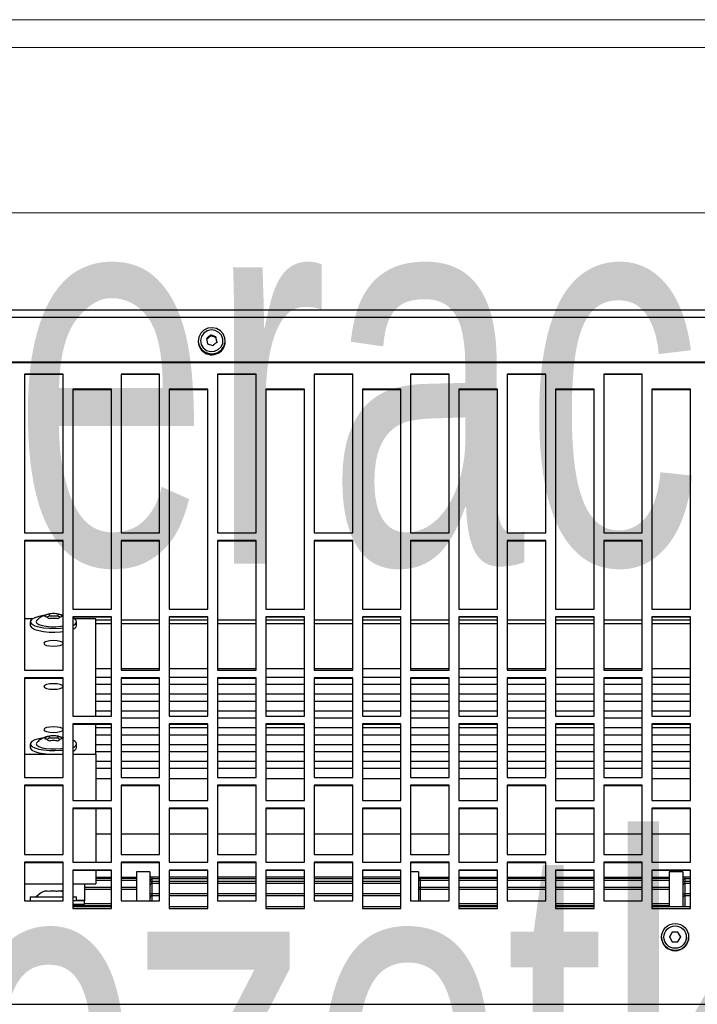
# Model space of a CAD drawing. Header units: millimetres. Extents: x -37728 to 44100, y 631619 to 691915.
# Tile 232 of 256: x 22836 to 23011, y 656957 to 657212. Entities that reach past the tile are written whole.
import ezdxf

# ---------------------------------------------------------------- set-up
doc = ezdxf.new("R2010")
doc.units = ezdxf.units.MM
doc.layers.add('_XREF', color=7, linetype='Continuous')
doc.layers.add('Sonniger opisy', color=255, linetype='Continuous')
for name, color, linetype, lineweight in [('I-FURN', 252, 'Continuous', 5), ('I-FURN-IDEN', 252, 'Continuous', 5), ('M-EQPM', 252, 'Continuous', 5)]:
    doc.layers.add(name, color=color, linetype=linetype, lineweight=lineweight)
doc.styles.add('Arial Narrow_1', font='ARIALN.TTF', dxfattribs={"width": 0.8, "height": 10})

# ---------------------------------------------------------------- blocks, each defined once
blk = doc.blocks.new('G200E poziom')
at = {"color": 7, "linetype": 'Continuous'}
for p, q in [((24033.737, 12703.151), (23833.537, 12703.151)), ((23953.687, 12701.415), (23953.687, 12701.411)), ((23953.965, 12701.533), (23953.892, 12701.408)), ((23953.892, 12701.412), (23953.965, 12701.287)), ((23953.892, 12701.408), (23953.965, 12701.283)), ((23954.181, 12701.408), (23954.109, 12701.533)), ((23954.109, 12701.287), (23954.181, 12701.412)), ((23954.109, 12701.283), (23954.181, 12701.408)), ((23954.387, 12701.411), (23954.387, 12701.415)), ((23953.965, 12701.283), (23953.965, 12701.287)), ((23953.965, 12701.287), (23954.109, 12701.287)), ((23954.109, 12701.283), (23954.109, 12701.287)), ((23954.637, 12700.676), (23953.637, 12700.676)), ((23953.637, 12700.676), (23953.637, 12699.676)), ((23954.637, 12699.676), (23954.637, 12700.676)), ((23957.137, 12700.676), (23956.137, 12700.676)), ((23956.137, 12700.676), (23956.137, 12699.676)), ((23957.137, 12699.676), (23957.137, 12700.676)), ((23959.637, 12700.676), (23958.637, 12700.676)), ((23958.637, 12700.676), (23958.637, 12699.676)), ((23959.637, 12699.676), (23959.637, 12700.676)), ((23962.137, 12700.676), (23961.137, 12700.676)), ((23961.137, 12700.676), (23961.137, 12699.676)), ((23962.137, 12699.676), (23962.137, 12700.676)), ((23964.637, 12700.676), (23963.637, 12700.676)), ((23963.637, 12700.676), (23963.637, 12699.676)), ((23964.637, 12699.676), (23964.637, 12700.676)), ((23967.137, 12700.676), (23966.137, 12700.676)), ((23966.137, 12700.676), (23966.137, 12699.676)), ((23967.137, 12699.676), (23967.137, 12700.676)), ((23969.637, 12700.676), (23968.637, 12700.676)), ((23968.637, 12700.676), (23968.637, 12699.676)), ((23969.637, 12699.676), (23969.637, 12700.676)), ((23954.637, 12700.621), (23953.637, 12700.621)), ((23953.837, 12699.721), (23953.837, 12700.621)), ((23954.187, 12699.721), (23954.187, 12700.621)), ((23954.187, 12700.553), (23954.637, 12700.553)), ((23954.887, 12700.476), (23954.887, 12699.476)), ((23955.887, 12700.476), (23954.887, 12700.476)), ((23955.887, 12699.476), (23955.887, 12700.476)), ((23957.137, 12700.621), (23956.137, 12700.621)), ((23956.137, 12700.553), (23957.137, 12700.553)), ((23957.387, 12700.476), (23957.387, 12699.476)), ((23958.387, 12700.476), (23957.387, 12700.476)), ((23958.387, 12699.476), (23958.387, 12700.476)), ((23959.637, 12700.621), (23958.637, 12700.621)), ((23958.637, 12700.553), (23959.637, 12700.553)), ((23959.887, 12700.476), (23959.887, 12699.476)), ((23960.887, 12700.476), (23959.887, 12700.476)), ((23960.687, 12699.721), (23960.687, 12700.472)), ((23960.887, 12699.476), (23960.887, 12700.476)), ((23962.137, 12700.621), (23961.137, 12700.621)), ((23962.387, 12700.476), (23962.387, 12699.476)), ((23963.387, 12700.476), (23962.387, 12700.476)), ((23963.387, 12699.476), (23963.387, 12700.476)), ((23964.637, 12700.621), (23963.637, 12700.621)), ((23964.887, 12700.476), (23964.887, 12699.476)), ((23965.887, 12700.476), (23964.887, 12700.476)), ((23965.887, 12699.476), (23965.887, 12700.476)), ((23967.137, 12700.621), (23966.137, 12700.621)), ((23967.387, 12700.476), (23967.387, 12699.476)), ((23968.387, 12700.476), (23967.387, 12700.476)), ((23967.637, 12699.721), (23967.637, 12700.476)), ((23967.987, 12699.721), (23967.987, 12700.476)), ((23968.387, 12699.476), (23968.387, 12700.476)), ((23969.637, 12700.621), (23968.637, 12700.621)), ((23968.637, 12700.553), (23969.337, 12700.553)), ((23969.337, 12700.571), (23969.337, 12700.471)), ((23969.337, 12700.571), (23969.637, 12700.571)), ((23969.337, 12700.471), (23969.637, 12700.471)), ((23969.337, 12700.465), (23969.337, 12700.471)), ((23969.337, 12700.03), (23969.337, 12700.465)), ((23969.537, 12700.471), (23969.537, 12700.371)), ((23969.637, 12700.371), (23969.537, 12700.371)), ((23969.887, 12700.476), (23969.887, 12699.476)), ((23970.887, 12700.476), (23969.887, 12700.476)), ((23969.908, 12700.371), (23969.887, 12700.371)), ((23970.737, 12700.371), (23969.908, 12700.371)), ((23970.737, 12700.371), (23970.737, 12700.471)), ((23970.887, 12699.476), (23970.887, 12700.476)), ((23953.637, 12700.295), (23953.787, 12700.295)), ((23954.187, 12700.129), (23954.637, 12700.129)), ((23954.887, 12700.129), (23955.887, 12700.129)), ((23956.137, 12700.129), (23957.137, 12700.129)), ((23957.387, 12700.129), (23958.387, 12700.129)), ((23958.637, 12700.129), (23959.637, 12700.129)), ((23959.887, 12700.129), (23960.637, 12700.129)), ((23961.137, 12700.295), (23962.137, 12700.295)), ((23962.387, 12700.295), (23963.387, 12700.295)), ((23963.637, 12700.295), (23964.637, 12700.295)), ((23964.887, 12700.295), (23965.887, 12700.295)), ((23966.137, 12700.295), (23967.137, 12700.295)), ((23967.387, 12700.295), (23967.587, 12700.295)), ((23967.987, 12700.129), (23968.387, 12700.129)), ((23968.637, 12700.129), (23969.337, 12700.129)), ((23969.908, 12700.224), (23969.934, 12700.216)), ((23953.637, 12699.977), (23953.787, 12699.977)), ((23954.187, 12699.899), (23954.637, 12699.899)), ((23954.187, 12699.868), (23954.637, 12699.868)), ((23954.887, 12699.899), (23955.887, 12699.899)), ((23954.887, 12699.868), (23955.887, 12699.868)), ((23956.137, 12699.899), (23957.137, 12699.899)), ((23956.137, 12699.868), (23957.137, 12699.868)), ((23957.387, 12699.899), (23958.387, 12699.899)), ((23957.387, 12699.868), (23958.387, 12699.868)), ((23958.637, 12699.899), (23959.637, 12699.899)), ((23958.637, 12699.868), (23959.637, 12699.868)), ((23959.887, 12699.899), (23960.637, 12699.899)), ((23959.887, 12699.868), (23960.637, 12699.868)), ((23961.137, 12699.977), (23962.137, 12699.977)), ((23962.387, 12699.977), (23963.387, 12699.977)), ((23963.637, 12699.977), (23964.637, 12699.977)), ((23964.887, 12699.977), (23965.887, 12699.977)), ((23966.137, 12699.977), (23967.137, 12699.977)), ((23967.387, 12699.977), (23967.587, 12699.977)), ((23967.987, 12699.899), (23968.387, 12699.899)), ((23967.987, 12699.868), (23968.387, 12699.868)), ((23968.637, 12699.899), (23969.037, 12699.899)), ((23968.637, 12699.868), (23969.037, 12699.868)), ((23969.037, 12699.69), (23969.037, 12700.03)), ((23969.637, 12700.03), (23969.037, 12700.03)), ((23970.887, 12700.03), (23969.887, 12700.03)), ((23953.637, 12699.857), (23953.787, 12699.857)), ((23953.637, 12699.69), (23954.637, 12699.69)), ((23953.637, 12699.676), (23954.637, 12699.676)), ((23953.837, 12699.721), (23954.187, 12699.721)), ((23956.137, 12699.69), (23957.137, 12699.69)), ((23956.137, 12699.676), (23957.137, 12699.676)), ((23958.637, 12699.69), (23959.637, 12699.69)), ((23958.637, 12699.676), (23959.637, 12699.676)), ((23960.687, 12699.721), (23960.887, 12699.721)), ((23961.137, 12699.857), (23962.137, 12699.857)), ((23961.137, 12699.69), (23962.137, 12699.69)), ((23961.137, 12699.676), (23962.137, 12699.676)), ((23962.387, 12699.857), (23963.387, 12699.857)), ((23963.637, 12699.857), (23964.637, 12699.857)), ((23963.637, 12699.69), (23964.637, 12699.69)), ((23963.637, 12699.676), (23964.637, 12699.676)), ((23964.887, 12699.857), (23965.887, 12699.857)), ((23966.137, 12699.857), (23967.137, 12699.857)), ((23966.137, 12699.69), (23967.137, 12699.69)), ((23966.137, 12699.676), (23967.137, 12699.676)), ((23967.387, 12699.857), (23967.587, 12699.857)), ((23967.637, 12699.721), (23967.987, 12699.721)), ((23968.637, 12699.69), (23969.637, 12699.69)), ((23968.637, 12699.676), (23969.637, 12699.676)), ((23954.637, 12699.476), (23953.637, 12699.476)), ((23953.637, 12699.476), (23953.637, 12698.078)), ((23954.637, 12698.078), (23954.637, 12699.476)), ((23954.887, 12699.49), (23955.887, 12699.49)), ((23954.887, 12699.476), (23955.887, 12699.476)), ((23957.137, 12699.476), (23956.137, 12699.476)), ((23956.137, 12699.476), (23956.137, 12698.078)), ((23957.137, 12698.078), (23957.137, 12699.476)), ((23957.387, 12699.49), (23958.387, 12699.49)), ((23957.387, 12699.476), (23958.387, 12699.476)), ((23959.637, 12699.476), (23958.637, 12699.476)), ((23958.637, 12699.476), (23958.637, 12698.078)), ((23959.637, 12698.078), (23959.637, 12699.476)), ((23959.887, 12699.49), (23960.887, 12699.49)), ((23959.887, 12699.476), (23960.887, 12699.476)), ((23962.137, 12699.476), (23961.137, 12699.476)), ((23961.137, 12699.476), (23961.137, 12698.078)), ((23962.137, 12698.078), (23962.137, 12699.476)), ((23962.387, 12699.49), (23963.387, 12699.49)), ((23962.387, 12699.476), (23963.387, 12699.476)), ((23964.637, 12699.476), (23963.637, 12699.476)), ((23963.637, 12699.476), (23963.637, 12698.078)), ((23964.637, 12698.078), (23964.637, 12699.476)), ((23964.887, 12699.49), (23965.887, 12699.49)), ((23964.887, 12699.476), (23965.887, 12699.476)), ((23967.137, 12699.476), (23966.137, 12699.476)), ((23966.137, 12699.476), (23966.137, 12698.078)), ((23967.137, 12698.078), (23967.137, 12699.476)), ((23967.387, 12699.49), (23968.387, 12699.49)), ((23967.387, 12699.476), (23968.387, 12699.476)), ((23969.637, 12699.476), (23968.637, 12699.476)), ((23968.637, 12699.476), (23968.637, 12698.078)), ((23969.037, 12698.093), (23969.037, 12699.476)), ((23969.637, 12698.078), (23969.637, 12699.476)), ((23969.887, 12699.49), (23970.887, 12699.49)), ((23969.887, 12699.476), (23970.887, 12699.476)), ((23954.887, 12699.276), (23954.887, 12697.481)), ((23955.887, 12699.276), (23954.887, 12699.276)), ((23955.887, 12697.481), (23955.887, 12699.276)), ((23957.387, 12699.276), (23957.387, 12697.481)), ((23958.387, 12699.276), (23957.387, 12699.276)), ((23958.387, 12697.481), (23958.387, 12699.276)), ((23959.887, 12699.276), (23959.887, 12697.481)), ((23960.887, 12699.276), (23959.887, 12699.276)), ((23960.887, 12697.481), (23960.887, 12699.276)), ((23962.387, 12699.276), (23962.387, 12697.481)), ((23963.387, 12699.276), (23962.387, 12699.276)), ((23963.387, 12697.481), (23963.387, 12699.276)), ((23964.887, 12699.276), (23964.887, 12697.481)), ((23965.887, 12699.276), (23964.887, 12699.276)), ((23965.887, 12697.481), (23965.887, 12699.276)), ((23967.387, 12699.276), (23967.387, 12697.481)), ((23968.387, 12699.276), (23967.387, 12699.276)), ((23968.387, 12697.481), (23968.387, 12699.276)), ((23969.887, 12699.276), (23969.887, 12697.481)), ((23970.887, 12699.276), (23969.887, 12699.276)), ((23970.887, 12697.481), (23970.887, 12699.276)), ((23954.637, 12698.74), (23953.637, 12698.74)), ((23955.887, 12698.74), (23954.887, 12698.74)), ((23957.137, 12698.74), (23956.137, 12698.74)), ((23958.387, 12698.74), (23957.387, 12698.74)), ((23959.637, 12698.74), (23958.637, 12698.74)), ((23960.887, 12698.74), (23959.887, 12698.74)), ((23962.137, 12698.74), (23961.137, 12698.74)), ((23963.387, 12698.74), (23962.387, 12698.74)), ((23964.637, 12698.74), (23963.637, 12698.74)), ((23965.887, 12698.74), (23964.887, 12698.74)), ((23967.137, 12698.74), (23966.137, 12698.74)), ((23968.387, 12698.74), (23967.387, 12698.74)), ((23969.037, 12698.74), (23968.637, 12698.74)), ((23953.637, 12698.093), (23954.637, 12698.093)), ((23953.637, 12698.078), (23954.637, 12698.078)), ((23956.137, 12698.093), (23957.137, 12698.093)), ((23956.137, 12698.078), (23957.137, 12698.078)), ((23958.637, 12698.093), (23959.637, 12698.093)), ((23958.637, 12698.078), (23959.637, 12698.078)), ((23961.137, 12698.093), (23962.137, 12698.093)), ((23961.137, 12698.078), (23962.137, 12698.078)), ((23963.637, 12698.093), (23964.637, 12698.093)), ((23963.637, 12698.078), (23964.637, 12698.078)), ((23966.137, 12698.093), (23967.137, 12698.093)), ((23966.137, 12698.078), (23967.137, 12698.078)), ((23968.637, 12698.093), (23969.637, 12698.093)), ((23968.637, 12698.078), (23969.637, 12698.078)), ((23954.637, 12697.879), (23953.637, 12697.879)), ((23953.637, 12697.879), (23953.637, 12695.89)), ((23954.637, 12695.89), (23954.637, 12697.879)), ((23957.137, 12697.879), (23956.137, 12697.879)), ((23956.137, 12697.879), (23956.137, 12695.89)), ((23957.137, 12695.89), (23957.137, 12697.879)), ((23959.637, 12697.879), (23958.637, 12697.879)), ((23958.637, 12697.879), (23958.637, 12695.89)), ((23959.637, 12695.89), (23959.637, 12697.879)), ((23962.137, 12697.879), (23961.137, 12697.879)), ((23961.137, 12697.879), (23961.137, 12695.89)), ((23962.137, 12695.89), (23962.137, 12697.879)), ((23964.637, 12697.879), (23963.637, 12697.879)), ((23963.637, 12697.879), (23963.637, 12695.89)), ((23964.637, 12695.89), (23964.637, 12697.879)), ((23967.137, 12697.879), (23966.137, 12697.879)), ((23966.137, 12697.879), (23966.137, 12695.89)), ((23967.137, 12695.89), (23967.137, 12697.879)), ((23969.637, 12697.879), (23968.637, 12697.879)), ((23968.637, 12697.879), (23968.637, 12695.89)), ((23969.037, 12696.681), (23969.037, 12697.879)), ((23969.637, 12695.89), (23969.637, 12697.879)), ((23954.887, 12697.495), (23955.887, 12697.495)), ((23954.887, 12697.481), (23955.887, 12697.481)), ((23957.387, 12697.495), (23958.387, 12697.495)), ((23957.387, 12697.481), (23958.387, 12697.481)), ((23959.887, 12697.495), (23960.887, 12697.495)), ((23959.887, 12697.481), (23960.887, 12697.481)), ((23962.387, 12697.495), (23963.387, 12697.495)), ((23962.387, 12697.481), (23963.387, 12697.481)), ((23964.887, 12697.495), (23965.887, 12697.495)), ((23964.887, 12697.481), (23965.887, 12697.481)), ((23967.387, 12697.495), (23968.387, 12697.495)), ((23967.387, 12697.481), (23968.387, 12697.481)), ((23969.887, 12697.495), (23970.887, 12697.495)), ((23969.887, 12697.481), (23970.887, 12697.481)), ((23954.637, 12697.304), (23953.637, 12697.304)), ((23954.887, 12697.282), (23954.887, 12694.7)), ((23955.887, 12697.282), (23954.887, 12697.282)), ((23955.887, 12694.7), (23955.887, 12697.282)), ((23957.137, 12697.304), (23956.137, 12697.304)), ((23957.387, 12697.282), (23957.387, 12694.7)), ((23958.387, 12697.282), (23957.387, 12697.282)), ((23958.387, 12694.7), (23958.387, 12697.282)), ((23959.637, 12697.304), (23958.637, 12697.304)), ((23959.887, 12697.282), (23959.887, 12694.7)), ((23960.887, 12697.282), (23959.887, 12697.282)), ((23960.887, 12694.7), (23960.887, 12697.282)), ((23962.137, 12697.304), (23961.137, 12697.304)), ((23962.387, 12697.282), (23962.387, 12694.7)), ((23963.387, 12697.282), (23962.387, 12697.282)), ((23963.387, 12694.7), (23963.387, 12697.282)), ((23964.637, 12697.304), (23963.637, 12697.304)), ((23964.887, 12697.282), (23964.887, 12694.7)), ((23965.887, 12697.282), (23964.887, 12697.282)), ((23965.887, 12694.7), (23965.887, 12697.282)), ((23967.137, 12697.304), (23966.137, 12697.304)), ((23967.387, 12697.282), (23967.387, 12694.7)), ((23968.387, 12697.282), (23967.387, 12697.282)), ((23968.387, 12694.7), (23968.387, 12697.282)), ((23969.037, 12697.304), (23968.637, 12697.304)), ((23969.887, 12697.282), (23969.887, 12694.7)), ((23970.887, 12697.282), (23969.887, 12697.282)), ((23970.887, 12694.7), (23970.887, 12697.282)), ((23954.637, 12697.043), (23953.637, 12697.043)), ((23953.637, 12696.869), (23954.637, 12696.869)), ((23955.887, 12697.043), (23954.887, 12697.043)), ((23954.887, 12696.869), (23955.887, 12696.869)), ((23957.137, 12697.043), (23956.137, 12697.043)), ((23956.137, 12696.869), (23957.137, 12696.869)), ((23958.387, 12697.043), (23957.387, 12697.043)), ((23957.387, 12696.869), (23958.387, 12696.869)), ((23959.637, 12697.043), (23958.637, 12697.043)), ((23958.637, 12696.869), (23959.637, 12696.869)), ((23960.887, 12697.043), (23959.887, 12697.043)), ((23959.887, 12696.869), (23960.887, 12696.869)), ((23962.137, 12697.043), (23961.137, 12697.043)), ((23961.137, 12696.869), (23962.137, 12696.869)), ((23963.387, 12697.043), (23962.387, 12697.043)), ((23962.387, 12696.869), (23963.387, 12696.869)), ((23964.637, 12697.043), (23963.637, 12697.043)), ((23963.637, 12696.869), (23964.637, 12696.869)), ((23965.887, 12697.043), (23964.887, 12697.043)), ((23964.887, 12696.869), (23965.887, 12696.869)), ((23967.137, 12697.043), (23966.137, 12697.043)), ((23966.137, 12696.869), (23967.137, 12696.869)), ((23968.387, 12697.043), (23967.387, 12697.043)), ((23967.387, 12696.869), (23968.387, 12696.869)), ((23969.037, 12697.043), (23968.637, 12697.043)), ((23968.637, 12696.869), (23969.037, 12696.869)), ((23954.637, 12696.608), (23953.637, 12696.608)), ((23955.887, 12696.608), (23954.887, 12696.608)), ((23957.137, 12696.608), (23956.137, 12696.608)), ((23958.387, 12696.608), (23957.387, 12696.608)), ((23959.637, 12696.608), (23958.637, 12696.608)), ((23960.887, 12696.608), (23959.887, 12696.608)), ((23962.137, 12696.608), (23961.137, 12696.608)), ((23963.387, 12696.608), (23962.387, 12696.608)), ((23964.637, 12696.608), (23963.637, 12696.608)), ((23965.887, 12696.608), (23964.887, 12696.608)), ((23967.137, 12696.608), (23966.137, 12696.608)), ((23968.387, 12696.608), (23967.387, 12696.608)), ((23969.037, 12696.608), (23968.637, 12696.608)), ((23969.637, 12696.681), (23969.037, 12696.681)), ((23969.037, 12696.681), (23969.037, 12695.905)), ((23970.887, 12696.681), (23969.887, 12696.681)), ((23953.637, 12696.434), (23954.637, 12696.434)), ((23954.887, 12696.434), (23955.887, 12696.434)), ((23956.137, 12696.434), (23957.137, 12696.434)), ((23957.387, 12696.434), (23958.387, 12696.434)), ((23958.637, 12696.434), (23959.637, 12696.434)), ((23959.887, 12696.434), (23960.887, 12696.434)), ((23961.137, 12696.434), (23962.137, 12696.434)), ((23962.387, 12696.434), (23963.387, 12696.434)), ((23963.637, 12696.434), (23964.637, 12696.434)), ((23964.887, 12696.434), (23965.887, 12696.434)), ((23966.137, 12696.434), (23967.137, 12696.434)), ((23967.387, 12696.434), (23968.387, 12696.434)), ((23968.637, 12696.434), (23969.037, 12696.434)), ((23969.537, 12696.507), (23969.537, 12696.411)), ((23969.965, 12696.295), (23970.021, 12696.267)), ((23970.252, 12696.267), (23970.308, 12696.295)), ((23970.737, 12696.411), (23970.737, 12696.507)), ((23954.637, 12696.173), (23953.637, 12696.173)), ((23955.887, 12696.173), (23954.887, 12696.173)), ((23957.137, 12696.173), (23956.137, 12696.173)), ((23958.387, 12696.173), (23957.387, 12696.173)), ((23959.637, 12696.173), (23958.637, 12696.173)), ((23960.887, 12696.173), (23959.887, 12696.173)), ((23962.137, 12696.173), (23961.137, 12696.173)), ((23963.387, 12696.173), (23962.387, 12696.173)), ((23964.637, 12696.173), (23963.637, 12696.173)), ((23965.887, 12696.173), (23964.887, 12696.173)), ((23967.137, 12696.173), (23966.137, 12696.173)), ((23968.387, 12696.173), (23967.387, 12696.173)), ((23969.037, 12696.173), (23968.637, 12696.173)), ((23970.021, 12696.267), (23970.252, 12696.267)), ((23970.021, 12696.212), (23970.021, 12696.267)), ((23970.252, 12696.212), (23970.252, 12696.267)), ((23953.637, 12695.999), (23954.637, 12695.999)), ((23953.637, 12695.905), (23954.637, 12695.905)), ((23953.637, 12695.89), (23954.637, 12695.89)), ((23954.887, 12695.999), (23955.887, 12695.999)), ((23956.137, 12695.999), (23957.137, 12695.999)), ((23956.137, 12695.905), (23957.137, 12695.905)), ((23956.137, 12695.89), (23957.137, 12695.89)), ((23957.387, 12695.999), (23958.387, 12695.999)), ((23958.637, 12695.999), (23959.637, 12695.999)), ((23958.637, 12695.905), (23959.637, 12695.905)), ((23958.637, 12695.89), (23959.637, 12695.89)), ((23959.887, 12695.999), (23960.887, 12695.999)), ((23961.137, 12695.999), (23962.137, 12695.999)), ((23961.137, 12695.905), (23962.137, 12695.905)), ((23961.137, 12695.89), (23962.137, 12695.89)), ((23962.387, 12695.999), (23963.387, 12695.999)), ((23963.637, 12695.999), (23964.637, 12695.999)), ((23963.637, 12695.905), (23964.637, 12695.905)), ((23963.637, 12695.89), (23964.637, 12695.89)), ((23964.887, 12695.999), (23965.887, 12695.999)), ((23966.137, 12695.999), (23967.137, 12695.999)), ((23966.137, 12695.905), (23967.137, 12695.905)), ((23966.137, 12695.89), (23967.137, 12695.89)), ((23967.387, 12695.999), (23968.387, 12695.999)), ((23968.637, 12695.999), (23969.037, 12695.999)), ((23968.637, 12695.905), (23969.637, 12695.905)), ((23968.637, 12695.89), (23969.637, 12695.89)), ((23954.637, 12695.692), (23953.637, 12695.692)), ((23953.637, 12695.692), (23953.637, 12693.118)), ((23953.637, 12695.563), (23954.637, 12695.563)), ((23954.637, 12693.118), (23954.637, 12695.692)), ((23955.887, 12695.737), (23954.887, 12695.737)), ((23954.887, 12695.563), (23955.887, 12695.563)), ((23957.137, 12695.692), (23956.137, 12695.692)), ((23956.137, 12695.692), (23956.137, 12693.118)), ((23956.137, 12695.563), (23957.137, 12695.563)), ((23957.137, 12693.118), (23957.137, 12695.692)), ((23958.387, 12695.737), (23957.387, 12695.737)), ((23957.387, 12695.563), (23958.387, 12695.563)), ((23959.637, 12695.692), (23958.637, 12695.692)), ((23958.637, 12695.692), (23958.637, 12693.118)), ((23958.637, 12695.563), (23959.637, 12695.563)), ((23959.637, 12693.118), (23959.637, 12695.692)), ((23960.887, 12695.737), (23959.887, 12695.737)), ((23959.887, 12695.563), (23960.887, 12695.563)), ((23962.137, 12695.692), (23961.137, 12695.692)), ((23961.137, 12695.692), (23961.137, 12693.118)), ((23961.137, 12695.563), (23962.137, 12695.563)), ((23962.137, 12693.118), (23962.137, 12695.692)), ((23963.387, 12695.737), (23962.387, 12695.737)), ((23962.387, 12695.563), (23963.387, 12695.563)), ((23964.637, 12695.692), (23963.637, 12695.692)), ((23963.637, 12695.692), (23963.637, 12693.118)), ((23963.637, 12695.563), (23964.637, 12695.563)), ((23964.637, 12693.118), (23964.637, 12695.692)), ((23965.887, 12695.737), (23964.887, 12695.737)), ((23964.887, 12695.563), (23965.887, 12695.563)), ((23967.137, 12695.692), (23966.137, 12695.692)), ((23966.137, 12695.692), (23966.137, 12693.118)), ((23966.137, 12695.563), (23967.137, 12695.563)), ((23967.137, 12693.118), (23967.137, 12695.692)), ((23968.387, 12695.737), (23967.387, 12695.737)), ((23967.387, 12695.563), (23968.387, 12695.563)), ((23969.637, 12695.692), (23968.637, 12695.692)), ((23968.637, 12695.692), (23968.637, 12693.118)), ((23968.637, 12695.563), (23969.037, 12695.563)), ((23969.037, 12695.692), (23969.037, 12693.17)), ((23969.637, 12693.118), (23969.637, 12695.692)), ((23954.637, 12695.302), (23953.637, 12695.302)), ((23955.887, 12695.302), (23954.887, 12695.302)), ((23957.137, 12695.302), (23956.137, 12695.302)), ((23958.387, 12695.302), (23957.387, 12695.302)), ((23959.637, 12695.302), (23958.637, 12695.302)), ((23960.887, 12695.302), (23959.887, 12695.302)), ((23962.137, 12695.302), (23961.137, 12695.302)), ((23963.387, 12695.302), (23962.387, 12695.302)), ((23964.637, 12695.302), (23963.637, 12695.302)), ((23965.887, 12695.302), (23964.887, 12695.302)), ((23967.137, 12695.302), (23966.137, 12695.302)), ((23968.387, 12695.302), (23967.387, 12695.302)), ((23969.037, 12695.302), (23968.637, 12695.302)), ((23953.637, 12695.128), (23954.637, 12695.128)), ((23954.887, 12695.128), (23955.887, 12695.128)), ((23956.137, 12695.128), (23957.137, 12695.128)), ((23957.387, 12695.128), (23958.387, 12695.128)), ((23958.637, 12695.128), (23959.637, 12695.128)), ((23959.887, 12695.128), (23960.887, 12695.128)), ((23961.137, 12695.128), (23962.137, 12695.128)), ((23962.387, 12695.128), (23963.387, 12695.128)), ((23963.637, 12695.128), (23964.637, 12695.128)), ((23964.887, 12695.128), (23965.887, 12695.128)), ((23966.137, 12695.128), (23967.137, 12695.128)), ((23967.387, 12695.128), (23968.387, 12695.128)), ((23968.637, 12695.128), (23969.037, 12695.128)), ((23954.637, 12694.867), (23953.637, 12694.867)), ((23955.887, 12694.867), (23954.887, 12694.867)), ((23957.137, 12694.867), (23956.137, 12694.867)), ((23958.387, 12694.867), (23957.387, 12694.867)), ((23959.637, 12694.867), (23958.637, 12694.867)), ((23960.887, 12694.867), (23959.887, 12694.867)), ((23962.137, 12694.867), (23961.137, 12694.867)), ((23963.387, 12694.867), (23962.387, 12694.867)), ((23964.637, 12694.867), (23963.637, 12694.867)), ((23965.887, 12694.867), (23964.887, 12694.867)), ((23967.137, 12694.867), (23966.137, 12694.867)), ((23968.387, 12694.867), (23967.387, 12694.867)), ((23969.037, 12694.867), (23968.637, 12694.867)), ((23953.637, 12694.693), (23954.637, 12694.693)), ((23954.887, 12694.715), (23955.887, 12694.715)), ((23954.887, 12694.7), (23955.887, 12694.7)), ((23956.137, 12694.693), (23957.137, 12694.693)), ((23957.387, 12694.715), (23958.387, 12694.715)), ((23957.387, 12694.7), (23958.387, 12694.7)), ((23958.637, 12694.693), (23959.637, 12694.693)), ((23959.887, 12694.715), (23960.887, 12694.715)), ((23959.887, 12694.7), (23960.887, 12694.7)), ((23961.137, 12694.693), (23962.137, 12694.693)), ((23962.387, 12694.715), (23963.387, 12694.715)), ((23962.387, 12694.7), (23963.387, 12694.7)), ((23963.637, 12694.693), (23964.637, 12694.693)), ((23964.887, 12694.715), (23965.887, 12694.715)), ((23964.887, 12694.7), (23965.887, 12694.7)), ((23966.137, 12694.693), (23967.137, 12694.693)), ((23967.387, 12694.715), (23968.387, 12694.715)), ((23967.387, 12694.7), (23968.387, 12694.7)), ((23968.637, 12694.693), (23969.037, 12694.693)), ((23969.887, 12694.715), (23970.887, 12694.715)), ((23969.887, 12694.7), (23970.887, 12694.7)), ((23954.637, 12694.461), (23953.637, 12694.461)), ((23954.887, 12694.502), (23954.887, 12691.147)), ((23955.887, 12694.502), (23954.887, 12694.502)), ((23955.887, 12694.461), (23954.887, 12694.461)), ((23955.887, 12691.147), (23955.887, 12694.502)), ((23957.137, 12694.461), (23956.137, 12694.461)), ((23957.387, 12694.502), (23957.387, 12691.147)), ((23958.387, 12694.502), (23957.387, 12694.502)), ((23958.387, 12694.461), (23957.387, 12694.461)), ((23958.387, 12691.147), (23958.387, 12694.502)), ((23959.637, 12694.461), (23958.637, 12694.461)), ((23959.887, 12694.502), (23959.887, 12691.147)), ((23960.887, 12694.502), (23959.887, 12694.502)), ((23960.887, 12694.461), (23959.887, 12694.461)), ((23960.887, 12691.147), (23960.887, 12694.502)), ((23962.137, 12694.461), (23961.137, 12694.461)), ((23962.387, 12694.502), (23962.387, 12691.147)), ((23963.387, 12694.502), (23962.387, 12694.502)), ((23963.387, 12694.461), (23962.387, 12694.461)), ((23963.387, 12691.147), (23963.387, 12694.502)), ((23964.637, 12694.461), (23963.637, 12694.461)), ((23964.887, 12694.502), (23964.887, 12691.147)), ((23965.887, 12694.502), (23964.887, 12694.502)), ((23965.887, 12694.461), (23964.887, 12694.461)), ((23965.887, 12691.147), (23965.887, 12694.502)), ((23967.137, 12694.461), (23966.137, 12694.461)), ((23967.387, 12694.502), (23967.387, 12691.147)), ((23968.387, 12694.502), (23967.387, 12694.502)), ((23968.387, 12694.461), (23967.387, 12694.461)), ((23968.387, 12691.147), (23968.387, 12694.502)), ((23969.037, 12694.461), (23968.637, 12694.461)), ((23969.887, 12694.502), (23969.887, 12691.147)), ((23970.887, 12694.502), (23969.887, 12694.502)), ((23970.887, 12691.147), (23970.887, 12694.502)), ((23969.537, 12693.344), (23969.537, 12693.248)), ((23970.737, 12693.248), (23970.737, 12693.344)), ((23953.637, 12693.132), (23954.637, 12693.132)), ((23953.637, 12693.118), (23954.637, 12693.118)), ((23956.137, 12693.132), (23957.137, 12693.132)), ((23956.137, 12693.118), (23957.137, 12693.118)), ((23958.637, 12693.132), (23959.637, 12693.132)), ((23958.637, 12693.118), (23959.637, 12693.118)), ((23961.137, 12693.132), (23962.137, 12693.132)), ((23961.137, 12693.118), (23962.137, 12693.118)), ((23963.637, 12693.132), (23964.637, 12693.132)), ((23963.637, 12693.118), (23964.637, 12693.118)), ((23966.137, 12693.132), (23967.137, 12693.132)), ((23966.137, 12693.118), (23967.137, 12693.118)), ((23968.637, 12693.132), (23969.637, 12693.132)), ((23968.637, 12693.118), (23969.637, 12693.118)), ((23969.037, 12693.17), (23969.601, 12693.17)), ((23969.965, 12693.132), (23970.021, 12693.104)), ((23970.021, 12693.104), (23970.252, 12693.104)), ((23970.021, 12693.049), (23970.021, 12693.104)), ((23970.252, 12693.104), (23970.308, 12693.132)), ((23970.252, 12693.049), (23970.252, 12693.104)), ((23970.673, 12693.17), (23970.887, 12693.17)), ((23953.637, 12692.921), (23953.637, 12687.228)), ((23954.637, 12692.921), (23953.637, 12692.921)), ((23954.637, 12687.228), (23954.637, 12692.921)), ((23956.137, 12692.921), (23956.137, 12687.228)), ((23957.137, 12692.921), (23956.137, 12692.921)), ((23957.137, 12687.228), (23957.137, 12692.921)), ((23958.637, 12692.921), (23958.637, 12687.228)), ((23959.637, 12692.921), (23958.637, 12692.921)), ((23959.637, 12687.228), (23959.637, 12692.921)), ((23961.137, 12692.921), (23961.137, 12687.228)), ((23962.137, 12692.921), (23961.137, 12692.921)), ((23962.137, 12687.228), (23962.137, 12692.921)), ((23963.637, 12692.921), (23963.637, 12687.228)), ((23964.637, 12692.921), (23963.637, 12692.921)), ((23964.637, 12687.228), (23964.637, 12692.921)), ((23966.137, 12692.921), (23966.137, 12687.228)), ((23967.137, 12692.921), (23966.137, 12692.921)), ((23967.137, 12687.228), (23967.137, 12692.921)), ((23968.637, 12692.921), (23968.637, 12687.228)), ((23969.637, 12692.921), (23968.637, 12692.921)), ((23969.637, 12687.228), (23969.637, 12692.921)), ((23954.887, 12691.161), (23955.887, 12691.161)), ((23954.887, 12691.147), (23955.887, 12691.147)), ((23954.887, 12690.95), (23954.887, 12686.837)), ((23955.887, 12690.95), (23954.887, 12690.95)), ((23955.887, 12686.837), (23955.887, 12690.95)), ((23957.387, 12691.161), (23958.387, 12691.161)), ((23957.387, 12691.147), (23958.387, 12691.147)), ((23957.387, 12690.95), (23957.387, 12686.837)), ((23958.387, 12690.95), (23957.387, 12690.95)), ((23958.387, 12686.837), (23958.387, 12690.95)), ((23959.887, 12691.161), (23960.887, 12691.161)), ((23959.887, 12691.147), (23960.887, 12691.147)), ((23959.887, 12690.95), (23959.887, 12686.837)), ((23960.887, 12690.95), (23959.887, 12690.95)), ((23960.887, 12686.837), (23960.887, 12690.95)), ((23962.387, 12691.161), (23963.387, 12691.161)), ((23962.387, 12691.147), (23963.387, 12691.147)), ((23962.387, 12690.95), (23962.387, 12686.837)), ((23963.387, 12690.95), (23962.387, 12690.95)), ((23963.387, 12686.837), (23963.387, 12690.95)), ((23964.887, 12691.161), (23965.887, 12691.161)), ((23964.887, 12691.147), (23965.887, 12691.147)), ((23964.887, 12690.95), (23964.887, 12686.837)), ((23965.887, 12690.95), (23964.887, 12690.95)), ((23965.887, 12686.837), (23965.887, 12690.95)), ((23967.387, 12691.161), (23968.387, 12691.161)), ((23967.387, 12691.147), (23968.387, 12691.147)), ((23967.387, 12690.95), (23967.387, 12686.837)), ((23968.387, 12690.95), (23967.387, 12690.95)), ((23968.387, 12686.837), (23968.387, 12690.95)), ((23969.887, 12691.161), (23970.887, 12691.161)), ((23969.887, 12691.147), (23970.887, 12691.147)), ((23969.887, 12690.95), (23969.887, 12686.837)), ((23970.887, 12690.95), (23969.887, 12690.95)), ((23970.887, 12686.837), (23970.887, 12690.95)), ((23953.637, 12687.242), (23954.637, 12687.242)), ((23953.637, 12687.228), (23954.637, 12687.228)), ((23956.137, 12687.242), (23957.137, 12687.242)), ((23956.137, 12687.228), (23957.137, 12687.228)), ((23958.637, 12687.242), (23959.637, 12687.242)), ((23958.637, 12687.228), (23959.637, 12687.228)), ((23961.137, 12687.242), (23962.137, 12687.242)), ((23961.137, 12687.228), (23962.137, 12687.228)), ((23963.637, 12687.242), (23964.637, 12687.242)), ((23963.637, 12687.228), (23964.637, 12687.228)), ((23966.137, 12687.242), (23967.137, 12687.242)), ((23966.137, 12687.228), (23967.137, 12687.228)), ((23968.637, 12687.242), (23969.637, 12687.242)), ((23968.637, 12687.228), (23969.637, 12687.228)), ((23954.887, 12686.852), (23955.887, 12686.852)), ((23954.887, 12686.837), (23955.887, 12686.837)), ((23957.387, 12686.852), (23958.387, 12686.852)), ((23957.387, 12686.837), (23958.387, 12686.837)), ((23959.887, 12686.852), (23960.887, 12686.852)), ((23959.887, 12686.837), (23960.887, 12686.837)), ((23962.387, 12686.852), (23963.387, 12686.852)), ((23962.387, 12686.837), (23963.387, 12686.837)), ((23964.887, 12686.852), (23965.887, 12686.852)), ((23964.887, 12686.837), (23965.887, 12686.837)), ((23967.387, 12686.852), (23968.387, 12686.852)), ((23967.387, 12686.837), (23968.387, 12686.837)), ((23969.887, 12686.852), (23970.887, 12686.852)), ((23969.887, 12686.837), (23970.887, 12686.837)), ((23833.537, 12686.551), (24033.737, 12686.551)), ((23833.537, 12686.527), (24033.737, 12686.527)), ((23966.146, 12686.054), (23966.009, 12686.099)), ((23965.687, 12685.996), (23965.687, 12685.977)), ((23965.9, 12686.03), (23965.928, 12685.893)), ((23965.9, 12686.008), (23965.928, 12685.871)), ((23965.928, 12685.871), (23965.928, 12685.893)), ((23965.928, 12685.893), (23966.064, 12685.848)), ((23965.928, 12685.871), (23966.064, 12685.825)), ((23966.064, 12685.848), (23966.173, 12685.939)), ((23966.064, 12685.825), (23966.064, 12685.848)), ((23966.173, 12685.917), (23966.146, 12686.054)), ((23966.387, 12685.977), (23966.387, 12685.996)), ((23833.537, 12685.371), (24033.737, 12685.371)), ((23833.537, 12685.181), (24033.737, 12685.181))]:
    blk.add_line(p, q, dxfattribs=at)
at = {"color": 8, "linetype": 'Continuous'}
for p, q in [((23953.787, 12700.345), (23953.787, 12700.621)), ((23954.187, 12700.603), (23954.637, 12700.603)), ((23956.137, 12700.603), (23957.137, 12700.603)), ((23958.637, 12700.603), (23959.637, 12700.603)), ((23960.637, 12700.178), (23960.637, 12700.476)), ((23967.587, 12700.345), (23967.587, 12700.476)), ((23968.637, 12700.603), (23969.637, 12700.603)), ((23969.337, 12700.465), (23969.537, 12700.465)), ((23953.637, 12700.345), (23953.787, 12700.345)), ((23953.787, 12700.295), (23953.787, 12700.345)), ((23953.787, 12700.025), (23953.787, 12700.295)), ((23954.187, 12700.178), (23954.637, 12700.178)), ((23954.887, 12700.178), (23955.887, 12700.178)), ((23956.137, 12700.178), (23957.137, 12700.178)), ((23957.387, 12700.178), (23958.387, 12700.178)), ((23958.637, 12700.178), (23959.637, 12700.178)), ((23959.887, 12700.178), (23960.637, 12700.178)), ((23960.637, 12700.129), (23960.637, 12700.178)), ((23960.637, 12699.946), (23960.637, 12700.129)), ((23961.137, 12700.345), (23962.137, 12700.345)), ((23962.387, 12700.345), (23963.387, 12700.345)), ((23963.637, 12700.345), (23964.637, 12700.345)), ((23964.887, 12700.345), (23965.887, 12700.345)), ((23966.137, 12700.345), (23967.137, 12700.345)), ((23967.387, 12700.345), (23967.587, 12700.345)), ((23967.587, 12700.295), (23967.587, 12700.345)), ((23967.587, 12700.025), (23967.587, 12700.295)), ((23967.987, 12700.178), (23968.387, 12700.178)), ((23968.637, 12700.178), (23969.337, 12700.178)), ((23953.637, 12700.025), (23953.787, 12700.025)), ((23953.637, 12699.903), (23953.787, 12699.903)), ((23953.787, 12699.977), (23953.787, 12700.025)), ((23953.787, 12699.903), (23953.787, 12699.977)), ((23953.787, 12699.857), (23953.787, 12699.903)), ((23954.187, 12699.946), (23954.637, 12699.946)), ((23954.887, 12699.946), (23955.887, 12699.946)), ((23956.137, 12699.946), (23957.137, 12699.946)), ((23957.387, 12699.946), (23958.387, 12699.946)), ((23958.637, 12699.946), (23959.637, 12699.946)), ((23959.887, 12699.946), (23960.637, 12699.946)), ((23960.637, 12699.899), (23960.637, 12699.946)), ((23960.637, 12699.868), (23960.637, 12699.899)), ((23961.137, 12700.025), (23962.137, 12700.025)), ((23961.137, 12699.903), (23962.137, 12699.903)), ((23962.387, 12700.025), (23963.387, 12700.025)), ((23962.387, 12699.903), (23963.387, 12699.903)), ((23963.637, 12700.025), (23964.637, 12700.025)), ((23963.637, 12699.903), (23964.637, 12699.903)), ((23964.887, 12700.025), (23965.887, 12700.025)), ((23964.887, 12699.903), (23965.887, 12699.903)), ((23966.137, 12700.025), (23967.137, 12700.025)), ((23966.137, 12699.903), (23967.137, 12699.903)), ((23967.387, 12700.025), (23967.587, 12700.025)), ((23967.387, 12699.903), (23967.587, 12699.903)), ((23967.587, 12699.977), (23967.587, 12700.025)), ((23967.587, 12699.903), (23967.587, 12699.977)), ((23967.587, 12699.857), (23967.587, 12699.903)), ((23967.987, 12699.946), (23968.387, 12699.946)), ((23968.637, 12699.946), (23969.037, 12699.946)), ((23953.637, 12693.306), (23954.637, 12693.306)), ((23954.887, 12693.306), (23955.887, 12693.306)), ((23956.137, 12693.306), (23957.137, 12693.306)), ((23957.387, 12693.306), (23958.387, 12693.306)), ((23958.637, 12693.306), (23959.637, 12693.306)), ((23959.887, 12693.306), (23960.887, 12693.306)), ((23961.137, 12693.306), (23962.137, 12693.306)), ((23962.387, 12693.306), (23963.387, 12693.306)), ((23963.637, 12693.306), (23964.637, 12693.306)), ((23964.887, 12693.306), (23965.887, 12693.306)), ((23966.137, 12693.306), (23967.137, 12693.306)), ((23967.387, 12693.306), (23968.387, 12693.306)), ((23968.637, 12693.306), (23969.037, 12693.306)), ((23953.637, 12693.212), (23954.637, 12693.212)), ((23954.887, 12693.212), (23955.887, 12693.212)), ((23956.137, 12693.212), (23957.137, 12693.212)), ((23957.387, 12693.212), (23958.387, 12693.212)), ((23958.637, 12693.212), (23959.637, 12693.212)), ((23959.887, 12693.212), (23960.887, 12693.212)), ((23961.137, 12693.212), (23962.137, 12693.212)), ((23962.387, 12693.212), (23963.387, 12693.212)), ((23963.637, 12693.212), (23964.637, 12693.212)), ((23964.887, 12693.212), (23965.887, 12693.212)), ((23966.137, 12693.212), (23967.137, 12693.212)), ((23967.387, 12693.212), (23968.387, 12693.212)), ((23968.637, 12693.212), (23969.037, 12693.212))]:
    blk.add_line(p, q, dxfattribs=at)
at = {"color": 7, "linetype": 'Continuous'}
for points in [[(23969.887, 12700.232), (23969.888, 12700.232), (23969.92, 12700.218)], [(23970.737, 12696.507), (23970.732, 12696.529), (23970.695, 12696.571), (23970.622, 12696.609), (23970.519, 12696.641), (23970.392, 12696.664), (23970.249, 12696.678), (23970.099, 12696.681), (23969.951, 12696.673), (23969.887, 12696.665)], [(23970.376, 12696.252), (23970.392, 12696.254), (23970.519, 12696.277), (23970.622, 12696.309), (23970.695, 12696.347), (23970.732, 12696.389), (23970.732, 12696.433), (23970.695, 12696.475), (23970.622, 12696.514), (23970.519, 12696.545), (23970.392, 12696.569), (23970.249, 12696.582), (23970.099, 12696.585), (23969.951, 12696.577), (23969.887, 12696.57)], [(23970.566, 12696.372), (23970.569, 12696.374), (23970.587, 12696.411), (23970.569, 12696.448), (23970.515, 12696.482), (23970.431, 12696.51), (23970.324, 12696.53), (23970.201, 12696.54), (23970.073, 12696.54), (23969.95, 12696.53), (23969.887, 12696.52)], [(23970.387, 12696.043), (23970.368, 12696.07), (23970.314, 12696.094), (23970.232, 12696.11), (23970.137, 12696.115), (23970.041, 12696.11), (23969.96, 12696.094), (23969.906, 12696.07), (23969.887, 12696.043), (23969.906, 12696.015), (23969.96, 12695.991), (23970.041, 12695.976), (23970.137, 12695.97), (23970.232, 12695.976), (23970.314, 12695.991), (23970.368, 12696.015), (23970.387, 12696.043)], [(23970.387, 12694.925), (23970.368, 12694.953), (23970.314, 12694.977), (23970.232, 12694.992), (23970.137, 12694.998), (23970.041, 12694.992), (23969.96, 12694.977), (23969.906, 12694.953), (23969.887, 12694.925), (23969.906, 12694.898), (23969.96, 12694.874), (23970.041, 12694.858), (23970.137, 12694.853), (23970.232, 12694.858), (23970.314, 12694.874), (23970.368, 12694.898), (23970.387, 12694.925)], [(23970.387, 12693.808), (23970.368, 12693.836), (23970.314, 12693.86), (23970.232, 12693.875), (23970.137, 12693.881), (23970.041, 12693.875), (23969.96, 12693.86), (23969.906, 12693.836), (23969.887, 12693.808), (23969.906, 12693.781), (23969.96, 12693.757), (23970.041, 12693.741), (23970.137, 12693.736), (23970.232, 12693.741), (23970.314, 12693.757), (23970.368, 12693.781), (23970.387, 12693.808)], [(23970.737, 12693.344), (23970.732, 12693.366), (23970.695, 12693.408), (23970.622, 12693.446), (23970.519, 12693.478), (23970.392, 12693.502), (23970.249, 12693.515), (23970.099, 12693.518), (23969.951, 12693.51), (23969.887, 12693.502)], [(23970.376, 12693.089), (23970.392, 12693.091), (23970.519, 12693.114), (23970.622, 12693.146), (23970.695, 12693.184), (23970.732, 12693.226), (23970.732, 12693.27), (23970.695, 12693.312), (23970.622, 12693.351), (23970.519, 12693.382), (23970.392, 12693.406), (23970.249, 12693.419), (23970.099, 12693.422), (23969.951, 12693.414), (23969.887, 12693.407)], [(23970.566, 12693.209), (23970.569, 12693.212), (23970.587, 12693.248), (23970.569, 12693.285), (23970.515, 12693.319), (23970.431, 12693.347), (23970.324, 12693.367), (23970.201, 12693.378), (23970.073, 12693.378), (23969.95, 12693.367), (23969.887, 12693.357)], [(23966.301, 12686.199), (23966.212, 12686.27), (23966.105, 12686.309), (23965.989, 12686.312), (23965.879, 12686.279), (23965.786, 12686.214), (23965.721, 12686.122), (23965.689, 12686.015), (23965.695, 12685.904), (23965.738, 12685.8), (23965.814, 12685.716), (23965.913, 12685.66), (23966.026, 12685.639), (23966.14, 12685.654), (23966.243, 12685.704), (23966.324, 12685.783), (23966.373, 12685.884), (23966.386, 12685.995), (23966.361, 12686.104), (23966.301, 12686.199)], [(23966.256, 12686.161), (23966.172, 12686.225), (23966.071, 12686.256), (23965.964, 12686.249), (23965.868, 12686.205), (23965.794, 12686.131), (23965.753, 12686.035), (23965.75, 12685.932), (23965.786, 12685.835), (23965.856, 12685.758), (23965.95, 12685.709), (23966.056, 12685.697), (23966.159, 12685.723), (23966.246, 12685.783), (23966.304, 12685.869), (23966.327, 12685.97), (23966.31, 12686.072), (23966.256, 12686.161)]]:
    blk.add_lwpolyline(points, dxfattribs=at)
for centre, radius in [((23954.036, 12701.411), 0.35), ((23954.037, 12701.411), 0.29)]:
    blk.add_circle(centre, radius, dxfattribs=at)
for centre, radius, start, end in [((23954.037, 12701.415), 0.35, 0.0532, 179.9468), ((23953.787, 12700.394), 0.0495, 269.4442, 359.4305), ((23967.587, 12700.394), 0.0495, 269.4442, 359.4323), ((23970.104, 12700.851), 0.681, 292.5136, 315.1626), ((23953.787, 12700.245), 0.05, 0, 90), ((23960.638, 12700.227), 0.0491, 268.9389, 358.8968), ((23960.637, 12700.079), 0.05, 0, 90), ((23967.587, 12700.245), 0.05, 0, 90), ((23953.788, 12700.074), 0.0484, 268.0933, 357.9541), ((23953.787, 12699.927), 0.05, 0, 90), ((23960.639, 12699.994), 0.0478, 267.2443, 356.9494), ((23960.637, 12699.849), 0.05, 0, 90), ((23960.637, 12699.818), 0.05, 0, 90), ((23967.588, 12700.074), 0.0484, 268.0932, 357.9559), ((23967.587, 12699.927), 0.05, 0, 90), ((23953.787, 12699.807), 0.05, 0, 90), ((23967.587, 12699.807), 0.05, 0, 90), ((23969.68, 12696.458), 0.152, 106.6877, 161.1169), ((23969.68, 12696.362), 0.152, 106.6877, 161.1169), ((23969.68, 12696.46), 0.152, 198.8831, 253.3123), ((23969.68, 12693.295), 0.152, 106.6883, 161.1162), ((23969.68, 12693.199), 0.152, 106.687, 161.1175), ((23969.68, 12693.297), 0.152, 198.8838, 253.3117), ((23966.038, 12685.987), 0.351, 41.3445, 178.3253), ((23966.055, 12685.997), 0.331, 0.0793, 42.1056)]:
    blk.add_arc(centre, radius, start, end, dxfattribs=at)
at = {"color": 8, "linetype": 'Continuous'}
for centre, start, end in [((23953.789, 12699.952), 267.6188, 342.1838), ((23967.589, 12699.952), 267.6204, 342.1779)]:
    blk.add_arc(centre, 0.0493, start, end, dxfattribs=at)
at = {"color": 7, "linetype": 'Continuous'}
for points, knots in [([(23954.109, 12701.533), (23954.085, 12701.532), (23954.037, 12701.532), (23953.989, 12701.532), (23953.965, 12701.533)], [0, 0, 0, 0, 0.500005, 1, 1, 1, 1]), ([(23953.965, 12701.283), (23953.989, 12701.283), (23954.037, 12701.283), (23954.085, 12701.283), (23954.109, 12701.283)], [0, 0, 0, 0, 0.499995, 1, 1, 1, 1]), ([(23970.049, 12700.224), (23970.01, 12700.216), (23969.963, 12700.206), (23969.917, 12700.221), (23969.908, 12700.224)], [0, 0, 0, 0, 0.813209, 1, 1, 1, 1]), ([(23970.278, 12700.224), (23970.215, 12700.216), (23970.138, 12700.206), (23970.063, 12700.221), (23970.049, 12700.224)], [0, 0, 0, 0, 0.813208, 1, 1, 1, 1]), ([(23970.366, 12700.224), (23970.351, 12700.218), (23970.322, 12700.205), (23970.292, 12700.218), (23970.278, 12700.224)], [0, 0, 0, 0, 0.500003, 1, 1, 1, 1]), ([(23970.021, 12696.328), (23969.99, 12696.305), (23969.951, 12696.276), (23969.913, 12696.271), (23969.906, 12696.27)], [0, 0, 0, 0, 0.813209, 1, 1, 1, 1]), ([(23970.252, 12696.328), (23970.214, 12696.322), (23970.137, 12696.311), (23970.06, 12696.322), (23970.021, 12696.328)], [0, 0, 0, 0, 0.499994, 1, 1, 1, 1]), ([(23970.368, 12696.27), (23970.336, 12696.278), (23970.297, 12696.289), (23970.259, 12696.322), (23970.252, 12696.328)], [0, 0, 0, 0, 0.81321, 1, 1, 1, 1]), ([(23970.273, 12696.218), (23970.289, 12696.221), (23970.347, 12696.233), (23970.436, 12696.276), (23970.517, 12696.326), (23970.554, 12696.363), (23970.563, 12696.372)], [0, 0, 0, 0, 0.153025, 0.527688, 0.884181, 1, 1, 1, 1]), ([(23969.879, 12696.26), (23969.897, 12696.251), (23969.937, 12696.232), (23969.98, 12696.222), (23970.002, 12696.216)], [0, 0, 0, 0, 0.474756, 1, 1, 1, 1]), ([(23969.906, 12696.27), (23969.937, 12696.247), (23969.976, 12696.218), (23970.014, 12696.213), (23970.021, 12696.212)], [0, 0, 0, 0, 0.813214, 1, 1, 1, 1]), ([(23970.021, 12696.212), (23970.06, 12696.206), (23970.137, 12696.195), (23970.214, 12696.206), (23970.252, 12696.212)], [0, 0, 0, 0, 0.500006, 1, 1, 1, 1]), ([(23970.252, 12696.212), (23970.284, 12696.22), (23970.323, 12696.231), (23970.361, 12696.264), (23970.368, 12696.27)], [0, 0, 0, 0, 0.81321, 1, 1, 1, 1]), ([(23969.89, 12693.091), (23969.905, 12693.084), (23969.941, 12693.067), (23969.98, 12693.058), (23970.002, 12693.053)], [0, 0, 0, 0, 0.418065, 1, 1, 1, 1]), ([(23970.021, 12693.165), (23969.99, 12693.142), (23969.951, 12693.113), (23969.913, 12693.108), (23969.906, 12693.107)], [0, 0, 0, 0, 0.813209, 1, 1, 1, 1]), ([(23969.906, 12693.107), (23969.937, 12693.084), (23969.976, 12693.055), (23970.014, 12693.05), (23970.021, 12693.049)], [0, 0, 0, 0, 0.81321, 1, 1, 1, 1]), ([(23970.252, 12693.165), (23970.214, 12693.159), (23970.137, 12693.148), (23970.06, 12693.159), (23970.021, 12693.165)], [0, 0, 0, 0, 0.499994, 1, 1, 1, 1]), ([(23970.021, 12693.049), (23970.06, 12693.043), (23970.137, 12693.032), (23970.214, 12693.043), (23970.252, 12693.049)], [0, 0, 0, 0, 0.500006, 1, 1, 1, 1]), ([(23970.368, 12693.107), (23970.336, 12693.115), (23970.297, 12693.126), (23970.259, 12693.159), (23970.252, 12693.165)], [0, 0, 0, 0, 0.8132104, 1, 1, 1, 1]), ([(23970.252, 12693.049), (23970.284, 12693.057), (23970.323, 12693.068), (23970.361, 12693.101), (23970.368, 12693.107)], [0, 0, 0, 0, 0.81321, 1, 1, 1, 1]), ([(23970.273, 12693.055), (23970.289, 12693.058), (23970.347, 12693.07), (23970.436, 12693.113), (23970.517, 12693.163), (23970.554, 12693.2), (23970.563, 12693.209)], [0, 0, 0, 0, 0.153026, 0.527688, 0.884183, 1, 1, 1, 1]), ([(23966.009, 12686.099), (23965.991, 12686.084), (23965.955, 12686.052), (23965.918, 12686.023), (23965.9, 12686.008)], [0, 0, 0, 0, 0.500009, 1, 1, 1, 1]), ([(23966.064, 12685.825), (23966.082, 12685.84), (23966.119, 12685.869), (23966.155, 12685.901), (23966.173, 12685.917)], [0, 0, 0, 0, 0.499989, 1, 1, 1, 1])]:
    blk.add_open_spline(points, degree=3, knots=knots, dxfattribs=at)
blk = doc.blocks.new('A$Cb58f729f')
at = {"layer": 'Sonniger opisy', "color": 0, "transparency": 33554687}
blk.add_blockref('G200E poziom', (-24049.891, -12688.774), dxfattribs=at)
blk = doc.blocks.new('HVAC_Air-Curtains_Tecnosystemi_Air-For3-Wall - 1000-V1-__-00_00 Przyziemie PB')
at = {"layer": 'M-EQPM', "color": 252}
blk.add_line((63808.453, 65719.962), (63964.253, 65719.962), dxfattribs=at)
blk = doc.blocks.new('Wycieraczka wew1 - Wycieraczka wew 2-9214828-__-00_00 Przyziemie PB')
at = {"layer": 'I-FURN', "color": 252}
for p, q in [((75, -15), (-75, -15)), ((-75, -15), (75, -15)), ((-70, -20), (70, -20))]:
    blk.add_line(p, q, dxfattribs=at)
blk = doc.blocks.new('A$C4e31ac75')
at = {"layer": 'I-FURN'}
blk.add_blockref('Wycieraczka wew1 - Wycieraczka wew 2-9214828-__-00_00 Przyziemie PB', (-597.95, 208.073), dxfattribs=at)
at = {"layer": 'M-EQPM'}
blk.add_blockref('HVAC_Air-Curtains_Tecnosystemi_Air-For3-Wall - 1000-V1-__-00_00 Przyziemie PB', (-64485.303, -65527.612), dxfattribs=at)
at = {"layer": 'I-FURN-IDEN', "char_height": 10, "attachment_point": 1, "style": 'Arial Narrow_1'}
for s, insert, width in [('wycieraczka wewn', (-655.387, 188.988), 94.59912), ('szczotkowo- gumowa', (-648.243, 171.791), 109.35017)]:
    blk.add_mtext(s, dxfattribs=dict(at, insert=insert, width=width))

msp = doc.modelspace()

# ---------------------------------------------------------------- block references
at = {"layer": '_XREF', "xscale": 10, "yscale": 10, "zscale": 10}
msp.add_blockref('A$C4e31ac75', (29209.47, 655281.12), dxfattribs=at)

# ---------------------------------------------------------------- next in the draw order: block references
at = {"xscale": 10, "yscale": 10, "zscale": 10, "rotation": 180}
msp.add_blockref('A$Cb58f729f', (22046.71, 657100.76), dxfattribs=at)

doc.saveas('drawing.dxf')
